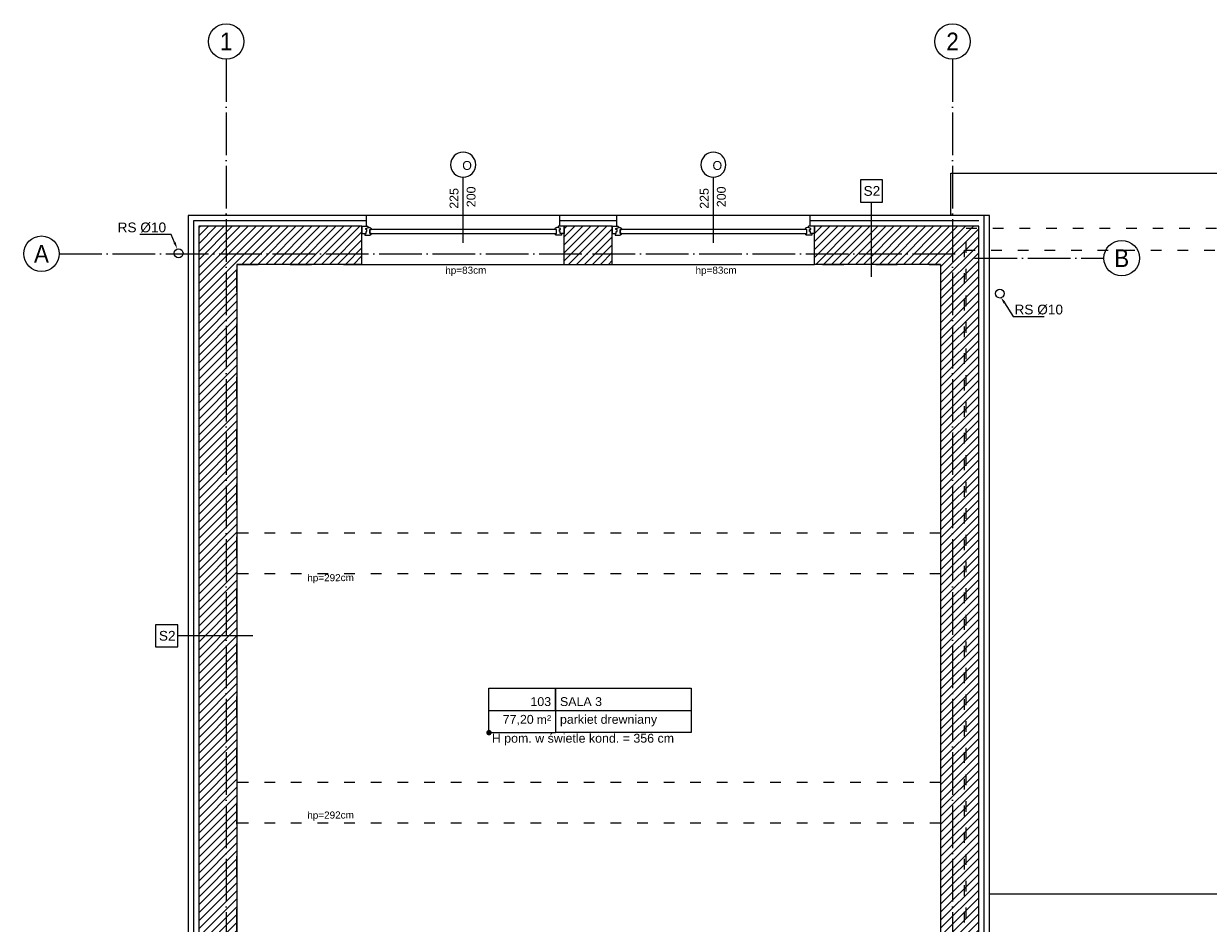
# Model space of a CAD drawing. Header units: millimetres. Extents: x 6506 to 39690, y 4581 to 25261.
# Tile 20 of 27: x 19690 to 21024, y 18855 to 19869. Entities that reach past the tile are written whole.
import ezdxf
from ezdxf import colors
from ezdxf.entities.mleader import LeaderData, LeaderLine
from ezdxf.enums import TextEntityAlignment as Align
from ezdxf.math import Vec2, Vec3

# ---------------------------------------------------------------- set-up
doc = ezdxf.new("R2010")
doc.units = ezdxf.units.MM
for name, pattern in [('ACAD_ISO03W100', [30, 12, -18]), ('ACAD_ISO04W100', [30, 24, -3, 0, -3]), ('DASHED', [19.05, 12.7, -6.35]), ('Osie$0$CONTINOUS', [0])]:
    doc.linetypes.add(name, pattern=pattern)
doc.layers.get('0').update_dxf_attribs({"color": 251, "lineweight": 5})
for name, color, linetype, lineweight in [('A_HATCH', 251, 'Continuous', 5), ('A_IZOLEACJA TERMI_PROJEKTOWANA', 251, 'Continuous', 5), ('A_KONST_ISTNIEJĄCE', 251, 'Continuous', 5), ('A_OPISY', 251, 'Continuous', 5), ('A_OSIE KONSTRUKCYJNE', 251, 'ACAD_ISO04W100', 5), ('A_RYNNY', 251, 'Continuous', 5), ('A_STOLARKA OKIENNA', 251, 'Continuous', 5), ('A_WIDOK', 251, 'Continuous', 5), ('A_WIDOK 2PLAN', 251, 'Continuous', 5), ('A_WIDOK-NAD', 251, 'DASHED', 5)]:
    doc.layers.add(name, color=color, linetype=linetype, lineweight=lineweight)
doc.layers.add('A_NIEWIDOCZNE  POMOCNICZE', color=251, linetype='ACAD_ISO03W100', lineweight=5, plot=False)
doc.styles.add('ARIAL', font='arial.ttf')
doc.styles.add('DEMIURG_100_opisy', font='arial.ttf', dxfattribs={"width": 0.9, "height": 20})
doc.styles.get("Standard").update_dxf_attribs({"font": 'arial.ttf'})
doc.linetypes.add('BATTING', pattern='A,0.0001,-0.1,[134,ltypeshp.shx,S=0.1,R=0,X=-0.1,Y=0],-0.2,[134,ltypeshp.shx,S=0.1,R=180,X=0.1,Y=0],-0.1', length=0.4001)

# ---------------------------------------------------------------- blocks, each defined once
blk = doc.blocks.new('*U60')
for p, q in [((-28, 0), (-28, -8)), ((-28, 0), (-21.3, 0)), ((-28, 0), (-28, -8)), ((-21.3, 0), (-20.7, -1.6)), ((193.3, 0), (192.7, -1.6)), ((200, 0), (193.3, 0)), ((200, 0), (200, -8)), ((-28, -8), (-24.8, -8)), ((-24.8, -8), (-24.8, -9.9)), ((-24.8, -8), (-23.4, -8)), ((-24.8, -9.9), (-18.9, -9.9)), ((-23.8, -2.4), (-20.7, -1.6)), ((-23.8, -3.7), (-23.8, -2.4)), ((-22.4, -3.7), (-23.8, -3.7)), ((-23.4, -8), (-23.4, -6.1)), ((-23.4, -6.1), (-22.4, -6.1)), ((-22.4, -6.1), (-22.4, -3.7)), ((-20.7, -1.6), (-19.9, -1.6)), ((-19.9, -1.6), (-20, -1)), ((-19.2, -8), (-19.2, -3.7)), ((-19.2, -3.7), (-17.6, -3.7)), ((-17.7, -8), (-19.2, -8)), ((-17.7, -9), (-17.7, -8)), ((191.2, -3.7), (189.6, -3.7)), ((189.7, -9), (189.7, -8)), ((189.7, -8), (191.2, -8)), ((196.8, -9.9), (190.9, -9.9)), ((191.2, -8), (191.2, -3.7)), ((191.9, -1.6), (192, -1)), ((192.7, -1.6), (191.9, -1.6)), ((195.8, -2.4), (192.7, -1.6)), ((194.4, -6.1), (194.4, -3.7)), ((194.4, -3.7), (195.8, -3.7)), ((195.4, -6.1), (194.4, -6.1)), ((195.4, -8), (195.4, -6.1)), ((196.8, -8), (195.4, -8)), ((195.8, -3.7), (195.8, -2.4)), ((200, -8), (196.8, -8)), ((196.8, -8), (196.8, -9.9))]:
    blk.add_line(p, q)
blk.add_lwpolyline([(-19.2, -3.7), (191.2, -3.7), (191.2, -8), (-19.2, -8)], close=True)
for centre, radius, start, end in [((-20.1, -3.5), 2.51, 356.8105, 86.8105), ((-19, -8.4), 1.5, 273.3553, 335.6854), ((192.1, -3.5), 2.51, 93.1895, 183.1895), ((191, -8.4), 1.5, 204.3146, 266.6447)]:
    blk.add_arc(centre, radius, start, end)
blk = doc.blocks.new('WARTOŚĆ')
at = {"layer": 'A_OPISY', "color": 144}
blk.add_line((0, 0), (0, 74), dxfattribs=at)
blk.add_circle((0, 88.1), 14.1, dxfattribs=at)
blk.add_attdef('OZ', (-10, 82.4), '', height=10, dxfattribs=at)
for tag, p in [('S', (-4, 32.6)), ('H', (15.1, 32.6))]:
    blk.add_attdef(tag, p, '', height=10, rotation=90, dxfattribs=at)
blk = doc.blocks.new('*U19')
at = {"lineweight": 5}
for p, q in [((-75, -25), (-75, 25)), ((-75, 25), (0, 25)), ((0, 0), (0, 25)), ((0, 25), (152.7, 25)), ((152.7, 25), (152.7, -25)), ((-75, -25), (0, -25)), ((152.7, -25), (0, -25))]:
    blk.add_line(p, q, dxfattribs=at)
at = {"lineweight": 5, "ltscale": 18.5}
for p, q in [((0, 25), (0, -25)), ((-75, 0), (152.7, 0))]:
    blk.add_line(p, q, dxfattribs=at)
at = {"lineweight": 5, "ltscale": 18.5, "insert": (-5, -10.4), "char_height": 10, "attachment_point": 6, "style": 'ARIAL'}
blk.add_mtext('\\A1;m²', dxfattribs=at)
at = {"lineweight": 5, "style": 'ARIAL'}
blk.add_attdef('1NR', text='', height=10, dxfattribs=at).set_placement((-5, 5), align=Align.RIGHT)
blk.add_attdef('2POM', (5, 5), '', height=10, dxfattribs=at)
blk.add_attdef('4PL2', text='', height=10, dxfattribs=at).set_placement((-24.6, -5), align=Align.TOP_RIGHT)
blk.add_attdef('3POS', text='', height=10, dxfattribs=at).set_placement((5, -5), align=Align.TOP_LEFT)
blk = doc.blocks.new('_Dot')
at = {"color": 0, "linetype": 'ByBlock', "lineweight": -2}
blk.add_line((-0.5, 0), (-1, 0), dxfattribs=at)
at = {"color": 0, "linetype": 'ByBlock', "const_width": 0.5}
blk.add_lwpolyline([(-0.25, 0, 1), (0.25, 0, 1)], format="xyb", close=True, dxfattribs=at)

msp = doc.modelspace()

# ---------------------------------------------------------------- hatches: boundary and pattern name
at = {"layer": 'A_HATCH'}
h = msp.add_hatch(dxfattribs=at)
h.set_pattern_fill('ANSI31', color=256, scale=2)
h.set_pattern_definition([(45, (-3039.768, 690.5185), (-4.490128, 4.490128), [])])
h.paths.add_polyline_path([(20765.8, 18435.7), (20765.8, 19640.7), (20580.8, 19640.7), (20580.8, 19597.7), (20722.8, 19597.7), (20722.8, 18722.7), (20707.8, 18722.7), (20707.8, 18463.7), (20594.8, 18463.7), (20594.8, 18437.7), (20710.8, 18437.7), (20710.8, 18334.7), (20722.8, 18334.7), (20722.8, 18204.7), (20462.8, 18204.7), (20462.8, 18161.7), (20765.8, 18161.7)])
h.paths.add_polyline_path([(20733.3, 18362.6), (20719.3, 18362.6), (20719.3, 18376.6), (20733.3, 18376.6)], flags=16)
h.paths.add_polyline_path([(20716.3, 18558.5), (20716.3, 18572.5)], flags=16)
h.paths.add_polyline_path([(20234.8, 18194.7), (20069.8, 18194.7), (20069.8, 18198.7), (19929.8, 18198.7), (19929.8, 18204.7), (19929.8, 18223.7), (19886.8, 18223.7), (19886.8, 18161.7), (20234.8, 18161.7)])
h.paths.add_polyline_path([(19929.8, 19597.7), (20070.8, 19597.7), (20070.8, 19640.7), (19886.8, 19640.7), (19886.8, 18699.7), (19929.8, 18699.7)])
h.paths.add_polyline_path([(20352.8, 19640.7), (20298.8, 19640.7), (20298.8, 19597.7), (20352.8, 19597.7)])

# ---------------------------------------------------------------- linework, layer by layer
at = {"layer": 'A_IZOLEACJA TERMI_PROJEKTOWANA', "ltscale": 2}
for p, q in [((20075.8, 19640.7), (20075.8, 19652.7)), ((20293.8, 19640.7), (20293.8, 19652.7)), ((20357.8, 19640.7), (20357.8, 19652.7)), ((20575.8, 19640.7), (20575.8, 19652.7))]:
    msp.add_line(p, q, dxfattribs=at)
for points in [[(20075.8, 19652.7), (19874.8, 19652.7), (19874.8, 18694.7)], [(20357.8, 19652.7), (20293.8, 19652.7)], [(20457.8, 18149.7), (20777.8, 18149.7), (20777.8, 19652.7)], [(20777.8, 19652.7), (20575.8, 19652.7)]]:
    msp.add_lwpolyline(points, dxfattribs=at)
at = {"layer": 'A_IZOLEACJA TERMI_PROJEKTOWANA', "linetype": 'BATTING', "ltscale": 14}
for points in [[(20457.8, 18155.7), (20771.8, 18155.7), (20771.8, 19652.7)], [(20075.8, 19646.7), (19880.8, 19646.7), (19880.8, 18694.7)], [(20357.8, 19646.7), (20293.8, 19646.7)], [(20765.8, 19646.7), (20575.8, 19646.7)]]:
    msp.add_lwpolyline(points, dxfattribs=at)
at = {"layer": 'A_KONST_ISTNIEJĄCE', "ltscale": 2}
for p, q in [((20070.8, 19597.7), (20070.8, 19640.7)), ((20298.8, 19597.7), (20298.8, 19640.7)), ((20352.8, 19597.7), (20352.8, 19640.7)), ((20580.8, 19597.7), (20580.8, 19640.7)), ((20070.8, 19597.7), (19929.8, 19597.7)), ((19929.8, 19597.7), (19929.8, 18699.7)), ((20298.8, 19597.7), (20352.8, 19597.7)), ((20722.8, 19597.7), (20580.8, 19597.7)), ((20722.8, 19597.7), (20722.8, 18722.7))]:
    msp.add_line(p, q, dxfattribs=at)
for points in [[(20070.8, 19640.7), (19886.8, 19640.7), (19886.8, 18699.7)], [(20352.8, 19640.7), (20298.8, 19640.7)], [(20765.8, 18435.7), (20765.8, 19640.7), (20580.8, 19640.7)]]:
    msp.add_lwpolyline(points, dxfattribs=at)
at = {"layer": 'A_NIEWIDOCZNE  POMOCNICZE', "ltscale": 2}
msp.add_lwpolyline([(19929.8, 19597.7), (20722.8, 19597.7), (20722.8, 18722.7), (20707.8, 18722.7), (20707.8, 18463.7), (20398.8, 18463.7), (20398.8, 18726.7), (19929.8, 18726.7), (19929.8, 19597.7)], dxfattribs=at)
at = {"layer": 'A_OPISY'}
for p, q in [((20644.9, 19583.5), (20644.9, 19667.9)), ((19947.7, 19178.9), (19863.2, 19178.9))]:
    msp.add_line(p, q, dxfattribs=at)
for points in [[(20632.4, 19667.9), (20657.4, 19667.9), (20657.4, 19692.9), (20632.4, 19692.9)], [(19838.2, 19166.4), (19863.2, 19166.4), (19863.2, 19191.4), (19838.2, 19191.4)]]:
    msp.add_lwpolyline(points, close=True, dxfattribs=at)
at = {"layer": 'A_OSIE KONSTRUKCYJNE', "ltscale": 2}
for p, q in [((19917.8, 19829), (19917.8, 17971.9)), ((20736.3, 19829), (20736.3, 17971.9)), ((19729.6, 19609.7), (20741.4, 19609.7)), ((20761, 19604.7), (20906.9, 19604.7))]:
    msp.add_line(p, q, dxfattribs=at)
at = {"layer": 'A_OSIE KONSTRUKCYJNE', "linetype": 'Continuous'}
for centre in [(19917.8, 19849), (20736.3, 19849), (19709.6, 19609.7), (20926.9, 19604.7)]:
    msp.add_circle(centre, 20, dxfattribs=at)
at = {"layer": 'A_RYNNY'}
for centre in [(19864.1, 19610.2), (20789.6, 19564.8)]:
    msp.add_circle(centre, 5, dxfattribs=at)
at = {"layer": 'A_WIDOK', "ltscale": 2}
for p, q in [((20293.8, 19652.7), (20075.8, 19652.7)), ((20575.8, 19652.7), (20357.8, 19652.7)), ((20070.8, 19597.7), (20298.8, 19597.7)), ((20352.8, 19597.7), (20580.8, 19597.7)), ((20777.8, 18888.2), (21649.8, 18888.2))]:
    msp.add_line(p, q, dxfattribs=at)
msp.add_lwpolyline([(20734.3, 19652.7), (20734.3, 19700.7), (22419.8, 19700.7), (22419.8, 18104.7), (21976.8, 18104.7), (21976.8, 17840.7), (20734.3, 17840.7), (20328.3, 17840.7), (20328.3, 18149.7)], dxfattribs=at)
at = {"layer": 'A_WIDOK 2PLAN', "linetype": 'ACAD_ISO03W100'}
for points in [[(22357.8, 18320.7), (22357.8, 18166.7), (21887.8, 18166.7), (21887.8, 18320.7), (20751.8, 18320.7), (20751.8, 19638.7), (22357.8, 19638.7)], [(22332.8, 18320.7), (22332.8, 18191.7), (21912.8, 18191.7), (21912.8, 18345.7), (20749.8, 18345.7), (20749.8, 19613.7), (22332.8, 19613.7)]]:
    msp.add_lwpolyline(points, close=True, dxfattribs=at)
at = {"layer": 'A_WIDOK-NAD', "linetype": 'ACAD_ISO03W100'}
for p, q in [((20722.8, 19294.7), (19929.8, 19294.7)), ((20722.8, 19248.7), (19929.8, 19248.7)), ((20722.8, 19013.7), (19929.8, 19013.7)), ((20722.8, 18967.7), (19929.8, 18967.7))]:
    msp.add_line(p, q, dxfattribs=at)

# ---------------------------------------------------------------- block references
at = {"layer": 'A_OPISY', "transparency": 33554559}
ref = msp.add_blockref('WARTOŚĆ', (20184.8, 19622), dxfattribs=dict(at, xscale=-1))
ref.add_attrib('S', '200', (20198.7, 19662.2), dxfattribs={"color": 0, "height": 10, "rotation": 90})
ref.add_attrib('H', '225', (20179.5, 19660.4), dxfattribs={"color": 0, "height": 10, "rotation": 90})
ref.add_attrib('OZ', 'O', (20183.8, 19704.2), dxfattribs={"color": 0, "height": 10})
ref = msp.add_blockref('WARTOŚĆ', (20466.8, 19622), dxfattribs=dict(at, xscale=-1))
ref.add_attrib('S', '200', (20480.7, 19662.2), dxfattribs={"height": 10, "rotation": 90})
ref.add_attrib('H', '225', (20461.5, 19660.4), dxfattribs={"height": 10, "rotation": 90})
ref.add_attrib('OZ', 'O', (20465.8, 19704.2), dxfattribs={"height": 10})
at = {"layer": 'A_OPISY'}
msp.add_blockref('*U19', (20288.9, 19094.8), dxfattribs=at).add_auto_attribs({'1NR': '103', '2POM': 'SALA 3', '3POS': 'parkiet drewniany', '4PL2': '77,20'})
at = {"layer": 'A_STOLARKA OKIENNA', "transparency": 33554559, "xscale": -1}
for p in [(20270.8, 19640.7), (20552.8, 19640.7)]:
    msp.add_blockref('*U60', p, dxfattribs=at)

# ---------------------------------------------------------------- texts
at = {"layer": 'A_OPISY'}
for s, p in [('S2', (20636, 19675)), ('RS %%C10', (19795.4, 19633.9)), ('RS %%C10', (20806.1, 19541.3)), ('S2', (19841.9, 19173.5))]:
    msp.add_text(s, height=11, dxfattribs=at).set_placement(p)
at = {"layer": 'A_OPISY', "transparency": 33554559, "char_height": 8, "attachment_point": 5, "rotation": 0.4248}
for s, insert in [('hp=83cm', (20187.8, 19589.9)), ('hp=83cm', (20469.8, 19589.9)), ('hp=292cm', (20035.4, 19243.3)), ('hp=292cm', (20035.4, 18975.7))]:
    msp.add_mtext_dynamic_manual_height_columns(s, width=44.391, gutter_width=12.5, heights=[0], dxfattribs=dict(at, insert=insert))
at = {"layer": 'A_OPISY', "insert": (20217.1, 19068.5), "char_height": 10, "attachment_point": 1}
msp.add_mtext_dynamic_manual_height_columns('H pom. w świetle kond. = 356 cm', width=254.354, gutter_width=0, heights=[12.8], dxfattribs=at)
at = {"layer": 'A_OSIE KONSTRUKCYJNE', "linetype": 'Osie$0$CONTINOUS', "style": 'DEMIURG_100_opisy', "width": 0.9}
for s, p in [('1', (19917.8, 19849)), ('2', (20736.3, 19849)), ('A', (19709.6, 19609.7)), ('B', (20926.9, 19604.7))]:
    msp.add_text(s, height=20, dxfattribs=at).set_placement(p, align=Align.MIDDLE_CENTER)

# ---------------------------------------------------------------- leaders
at = {"layer": 'A_OPISY'}
ml = msp.add_multileader_mtext('Standard', dxfattribs=at)
ml.set_content('', color=256)
ml.set_leader_properties()
ml.build(insert=Vec2(0, 0))
ml.multileader.update_dxf_attribs({"dogleg_length": 35, "arrow_head_size": 8})
ctx = ml.context
ctx.base_point, ctx.arrow_head_size, ctx.plane_origin = Vec3(19816.6, 19631.5), 8, Vec3(19902.4, 19608.6)
ctx.text_align_type = 2
notes = []
notes.append((ctx, [(0, (1, 1, 0), (19855.6, 19631.5), (-1, 0), 35, [(0, [(19862.7, 19615.1)], 0, [])])]))
ctx.mtext.insert, ctx.mtext.alignment, ctx.mtext.flow_direction = Vec3(19818.6, 19633.5), 3, 5
ml = msp.add_multileader_mtext('Standard', dxfattribs=at)
ml.set_content('', color=256)
ml.set_leader_properties()
ml.build(insert=Vec2(0, 0))
ml.multileader.update_dxf_attribs({"dogleg_length": 35, "arrow_head_size": 8})
ctx = ml.context
ctx.base_point, ctx.arrow_head_size, ctx.plane_origin = Vec3(20839.7, 19538.9), 8, Vec3(20830.2, 19554.7)
notes.append((ctx, [(1, (1, 1, 0), (20804.7, 19538.9), (1, 0), 35, [(0, [(20790.5, 19561.1)], 0, [])])]))
ctx.mtext.insert, ctx.mtext.flow_direction = Vec3(20841.7, 19540.9), 5
ml = msp.add_multileader_mtext('Standard', dxfattribs=at)
ml.set_content('', color=256)
ml.set_leader_properties()
ml.set_arrow_properties(name='DOT')
ml.build(insert=Vec2(0, 0))
ml.multileader.update_dxf_attribs({"arrow_head_size": 6})
ctx = ml.context
ctx.base_point, ctx.arrow_head_size, ctx.plane_origin = Vec3(20228.4, 19119.8), 6, Vec3(20011.9, 19587.5)
notes.append((ctx, [(0, (1, 1, 0), (20213.9, 19119.8), (1, 0), 14.5, [(0, [(20213.9, 19069.8)], 0, [])])]))
ctx.mtext.insert, ctx.mtext.flow_direction = Vec3(20230.4, 19121.8), 5
for ctx, leaders in notes:
    for number, flags, end, landing, length, lines in leaders:
        leader = LeaderData()
        leader.index, (leader.has_last_leader_line, leader.has_dogleg_vector, leader.attachment_direction) = number, flags
        leader.last_leader_point, leader.dogleg_vector, leader.dogleg_length = Vec3(end), Vec3(landing), length
        for number, points, colour, breaks in lines:
            line = LeaderLine()
            line.index, line.vertices, line.color, line.breaks = number, Vec3.list(points), colors.encode_raw_color(colour), breaks
            leader.lines.append(line)
        ctx.leaders.append(leader)

doc.saveas('drawing.dxf')
